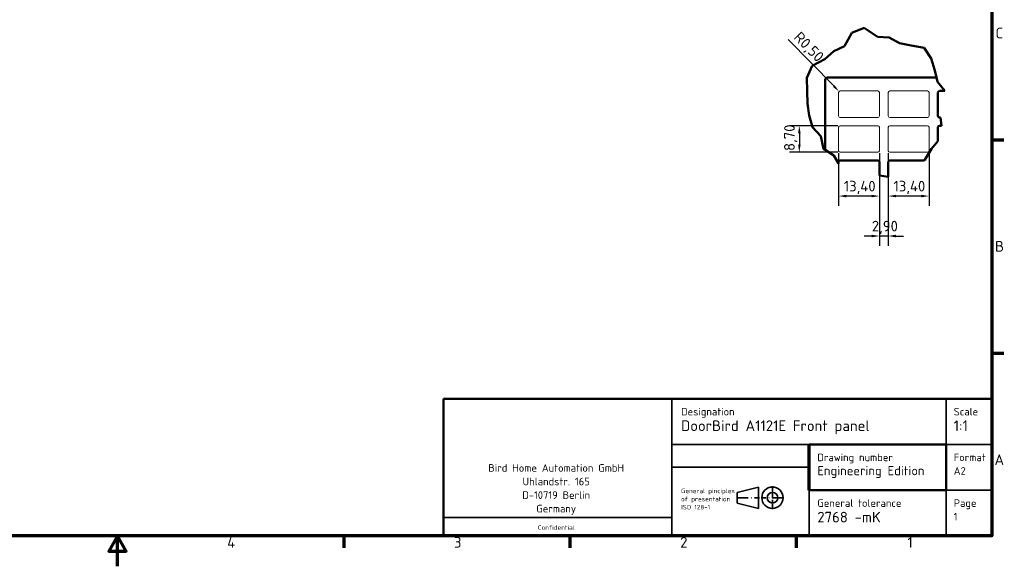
# Model space of a CAD drawing. Header units: millimetres. Extents: x 0 to 1188, y 0 to 840.
# Tile 17 of 19: x 530 to 1176, y 0 to 359. Entities that reach past the tile are written whole.
import ezdxf

# ---------------------------------------------------------------- set-up
doc = ezdxf.new("R2010")
doc.units = ezdxf.units.MM
doc.header["$LTSCALE"] = 2
doc.linetypes.add('CHAIN', pattern=[0.3543, 0.2362, -0.0295, 0.0591, -0.0295])
doc.linetypes.add('DASH_DOT', pattern=[0.37, 0.24, -0.06, 0.01, -0.06])
for name, color, linetype, lineweight in [('Bemaßung (ISO)', 7, 'Continuous', 25), ('Bruchlinie (ISO)', 7, 'Continuous', 50), ('Rahmen (ISO)', 7, 'Continuous', 70), ('Sichtbar (ISO)', 7, 'Continuous', 50), ('Titel (ISO)', 7, 'Continuous', 50)]:
    doc.layers.add(name, color=color, linetype=linetype, lineweight=lineweight)
doc.styles.add('Notiztext (DIN)', font='isocpeur.ttf')
doc.dimstyles.new('Standard (DIN)', dxfattribs={"dimscale": 2, "dimtxt": 3.5, "dimasz": 2.5, "dimexe": 3.175, "dimexo": 0.8, "dimgap": 0.8, "dimtad": 1, "dimrnd": 1e-08, "dimzin": 0, "dimtxsty": 'Notiztext (DIN)', "dimcen": 0.09, "dimdle": 10, "dimclrd": 256, "dimclre": 256, "dimclrt": 256, "dimadec": 0, "dimazin": 0, "dimtfac": 1, "dimtmove": 0, "dimatfit": 3, "dimfxl": 1, "dimtolj": 1, "dimtzin": 0, "dimlwd": -1, "dimlwe": -1, "dimarcsym": 0})

# ---------------------------------------------------------------- blocks, each defined once
blk = doc.blocks.new('Ränder Vorgaberahmen')
at = {"layer": 'Rahmen (ISO)'}
for p, q in [((584, 140), (587.9, 140)), ((584, 70), (587.9, 70)), ((371.25, 10), (371.25, 6.1)), ((445.5, 10), (445.5, 6.1)), ((519.75, 10), (519.75, 6.1))]:
    blk.add_line(p, q, dxfattribs=at)
at = {"layer": 'Rahmen (ISO)', "flags": 128}
for points in [[(10, 10), (10, 410), (584, 410), (584, 10), (10, 10)], [(297, 0), (297, 10), (294.11, 5), (299.89, 5), (297, 10)]]:
    blk.add_lwpolyline(points, dxfattribs=at)
at = {"layer": 'Rahmen (ISO)', "char_height": 3.5, "attachment_point": 7, "style": 'Notiztext (DIN)'}
for s, insert in [('C', (585.23, 173.25)), ('B', (585.05, 103.25)), ('A', (584.88, 33.25)), ('4', (333.03, 6.1)), ('3', (407.45, 6.1)), ('2', (481.7, 6.1)), ('1', (556.3, 6.1))]:
    blk.add_mtext(s, dxfattribs=dict(at, insert=insert))
blk = doc.blocks.new('Schriftfelder BHA')
at = {"layer": 'Titel (ISO)'}
for p, q in [((395.83, 100.42), (215.83, 100.42)), ((215.83, 100.42), (215.83, 55.42)), ((395.83, 55.42), (395.83, 100.42)), ((335.83, 85.42), (380.83, 85.42)), ((380.83, 85.42), (380.83, 70.42)), ((380.83, 70.42), (335.83, 70.42)), ((395.83, 55.42), (215.83, 55.42))]:
    blk.add_line(p, q, dxfattribs=at)
at = {"layer": 'Titel (ISO)', "lineweight": 35}
for p, q in [((335.83, 100.42), (290.83, 100.42)), ((290.83, 100.42), (290.83, 85.42)), ((380.83, 100.42), (335.83, 100.42)), ((380.83, 100.42), (380.83, 85.42)), ((380.83, 100.42), (395.83, 100.42)), ((290.83, 85.42), (395.83, 85.42)), ((290.83, 85.42), (290.83, 77.92)), ((380.83, 85.42), (380.83, 70.42)), ((335.83, 77.92), (290.83, 77.92)), ((290.83, 77.92), (290.83, 70.42)), ((312.28, 69.67), (319.28, 71.42)), ((319.28, 71.42), (319.28, 64.42)), ((290.83, 70.42), (290.83, 55.42)), ((312.28, 69.67), (312.28, 66.17)), ((380.83, 70.42), (335.83, 70.42)), ((335.83, 70.42), (335.83, 55.42)), ((380.83, 70.42), (395.83, 70.42)), ((380.83, 70.42), (380.83, 55.42)), ((312.28, 66.17), (319.28, 64.42)), ((290.83, 61.42), (215.83, 61.42))]:
    blk.add_line(p, q, dxfattribs=at)
at = {"layer": 'Titel (ISO)', "lineweight": 70}
blk.add_line((335.83, 70.42), (335.83, 85.42), dxfattribs=at)
at = {"layer": 'Titel (ISO)', "linetype": 'CHAIN', "lineweight": 35, "ltscale": 8.333956}
blk.add_line((323.83, 71.67), (323.83, 64.17), dxfattribs=at)
at = {"layer": 'Titel (ISO)', "linetype": 'DASH_DOT', "lineweight": 35, "ltscale": 7.980321}
for p, q in [((312.03, 67.92), (319.53, 67.92)), ((327.58, 67.92), (320.08, 67.92))]:
    blk.add_line(p, q, dxfattribs=at)
at = {"layer": 'Titel (ISO)', "lineweight": 35}
for radius in [3.5, 1.75]:
    blk.add_circle((323.83, 67.92), radius, dxfattribs=at)
at = {"layer": 'Titel (ISO)', "style": 'Notiztext (DIN)'}
for s, insert, char_height, attachment_point, line_spacing_factor in [('{\\H0.71429x;Designation\\P\\H1.4x;DoorBird A1121E Front panel }', (293.83, 97.42), 3.5, 1, 0.986474), ('{\\H0.71429x;Scale\\P\\H1.4x;1:1}', (383.33, 97.42), 3.5, 1, 0.986474), ('{\\H0.71429x;Drawing number\\P\\H1.2x;Engineering Edition}', (338.56, 82.42), 3.5, 1, 0.987666), ('\\fISOCPEUR|b0|i0;{\\H2.5000;Format\\P}\\fISOCPEUR|b0|i0;{\\H2.5000;A2}', (383.33, 82.42), 2.5, 1, 1.068348), ('\\fISOCPEUR|b0|i0;{\\H2.5000;Bird Home Automation GmbH\\P}\\fISOCPEUR|b0|i0;{\\H2.5000;Uhlandstr. 165\\P}\\fISOCPEUR|b0|i0;{\\H2.5000;D-10719 Berlin\\P}\\fISOCPEUR|b0|i0;{\\H2.5000;Germany\\P}', (252.83, 78.95), 2.5, 2, 1.068348), ('\\fISOCPEUR|b0|i0;{\\H1.5000;General pinciples\\P}\\fISOCPEUR|b0|i0;{\\H1.5000;of presentation\\P}\\fISOCPEUR|b0|i0;{\\H1.5000;ISO 128-1}', (293.83, 70.92), 1.5, 1, 1.068348), ('{\\H0.71429x;General tolerance\\P\\H1.4x;2768 -mK}', (338.56, 67.42), 3.5, 1, 0.986474), ('\\fISOCPEUR|b0|i0;{\\H2.5000;Page\\P}\\fISOCPEUR|b0|i0;{\\H2.5000;1}', (383.33, 67.42), 2.5, 1, 1.068348)]:
    blk.add_mtext(s, dxfattribs=dict(at, insert=insert, char_height=char_height, attachment_point=attachment_point, line_spacing_factor=line_spacing_factor))
at = {"layer": 'Titel (ISO)', "insert": (246.83, 58.92), "char_height": 1.5, "attachment_point": 1, "style": 'Notiztext (DIN)'}
blk.add_mtext('\\fISOCPEUR|b0|i0;{\\H1.5000;Confidential}', dxfattribs=at)
blk = doc.blocks.new('*D9')
at = {"layer": 'Bemaßung (ISO)', "transparency": 16777216}
for p, q in [((755.96, 490.18), (755.96, 375.18)), ((767.96, 488.61), (767.96, 375.18)), ((750.96, 381.53), (745.96, 381.53)), ((767.96, 381.53), (755.96, 381.53)), ((772.96, 381.53), (777.96, 381.53))]:
    blk.add_line(p, q, dxfattribs=at)
for points in [[(750.96, 382.37), (750.96, 380.7), (755.96, 381.53)], [(772.96, 382.37), (772.96, 380.7), (767.96, 381.53)]]:
    blk.add_solid(points, dxfattribs=at)
at = {"layer": 'Defpoints', "color": 0, "transparency": 16777216}
for p in [(755.96, 491.78), (767.96, 490.21), (755.96, 381.53)]:
    blk.add_point(p, dxfattribs=at)
at = {"layer": 'Bemaßung (ISO)', "transparency": 16777216, "insert": (761.96, 413.47), "char_height": 7, "attachment_point": 2, "style": 'Notiztext (DIN)'}
blk.add_mtext('\\A1;\\fISOCPEUR|b0|i0;{\\H7.0000;3,00 mm \\P}\\fISOCPEUR|b0|i0;{\\H7.0000;0.12 in\\P}\\fISOCPEUR|b0|i0;{\\H7.0000;Panel thickness}', dxfattribs=at)
blk = doc.blocks.new('*D26')
at = {"layer": 'Bemaßung (ISO)', "transparency": 16777216}
blk.add_line((1034.2, 345.71), (1064.2, 315.25), dxfattribs=at)
blk.add_solid([(1064.79, 315.84), (1063.61, 314.67), (1067.71, 311.69)], dxfattribs=at)
at = {"layer": 'Defpoints', "color": 0, "transparency": 16777216}
for p in [(1067.71, 311.69), (1068.41, 310.98)]:
    blk.add_point(p, dxfattribs=at)
at = {"layer": 'Bemaßung (ISO)', "transparency": 16777216, "insert": (1042.44, 351.59), "char_height": 7, "attachment_point": 1, "rotation": 314.57345, "style": 'Notiztext (DIN)'}
blk.add_mtext('\\A1;R0,50', dxfattribs=at)
blk = doc.blocks.new('*D27')
at = {"layer": 'Bemaßung (ISO)', "transparency": 16777216}
for p, q in [((1066.81, 289.18), (1035.29, 289.18)), ((1041.64, 284.18), (1041.64, 276.78)), ((1066.81, 271.78), (1035.29, 271.78))]:
    blk.add_line(p, q, dxfattribs=at)
for points in [[(1040.81, 284.18), (1042.47, 284.18), (1041.64, 289.18)], [(1040.81, 276.78), (1042.47, 276.78), (1041.64, 271.78)]]:
    blk.add_solid(points, dxfattribs=at)
at = {"layer": 'Defpoints', "color": 0, "transparency": 16777216}
for p in [(1068.41, 289.18), (1041.64, 271.78), (1068.41, 271.78)]:
    blk.add_point(p, dxfattribs=at)
at = {"layer": 'Bemaßung (ISO)', "transparency": 16777216, "insert": (1031.64, 272.6), "char_height": 7, "attachment_point": 1, "rotation": 90, "style": 'Notiztext (DIN)'}
blk.add_mtext('\\A1;8,70', dxfattribs=at)
blk = doc.blocks.new('*D28')
at = {"layer": 'Bemaßung (ISO)', "transparency": 16777216}
for p, q in [((1067.41, 271.18), (1067.41, 236.66)), ((1094.21, 271.18), (1094.21, 236.66)), ((1089.21, 243.01), (1072.41, 243.01))]:
    blk.add_line(p, q, dxfattribs=at)
for points in [[(1072.41, 243.85), (1072.41, 242.18), (1067.41, 243.01)], [(1089.21, 243.85), (1089.21, 242.18), (1094.21, 243.01)]]:
    blk.add_solid(points, dxfattribs=at)
at = {"layer": 'Defpoints', "color": 0, "transparency": 16777216}
for p in [(1067.41, 272.78), (1094.21, 272.78), (1067.41, 243.01)]:
    blk.add_point(p, dxfattribs=at)
at = {"layer": 'Bemaßung (ISO)', "transparency": 16777216, "insert": (1070.84, 253.01), "char_height": 7, "attachment_point": 1, "style": 'Notiztext (DIN)'}
blk.add_mtext('\\A1;13,40', dxfattribs=at)
blk = doc.blocks.new('*D29')
at = {"layer": 'Bemaßung (ISO)', "transparency": 16777216}
for p, q in [((1100.01, 271.18), (1100.01, 236.66)), ((1126.81, 271.18), (1126.81, 236.66)), ((1121.81, 243.01), (1105.01, 243.01))]:
    blk.add_line(p, q, dxfattribs=at)
for points in [[(1105.01, 243.85), (1105.01, 242.18), (1100.01, 243.01)], [(1121.81, 243.85), (1121.81, 242.18), (1126.81, 243.01)]]:
    blk.add_solid(points, dxfattribs=at)
at = {"layer": 'Defpoints', "color": 0, "transparency": 16777216}
for p in [(1100.01, 272.78), (1126.81, 272.78), (1100.01, 243.01)]:
    blk.add_point(p, dxfattribs=at)
at = {"layer": 'Bemaßung (ISO)', "transparency": 16777216, "insert": (1103.44, 253.01), "char_height": 7, "attachment_point": 1, "style": 'Notiztext (DIN)'}
blk.add_mtext('\\A1;13,40', dxfattribs=at)
blk = doc.blocks.new('*D30')
at = {"layer": 'Bemaßung (ISO)', "transparency": 16777216}
for p, q in [((1094.21, 271.18), (1094.21, 210.43)), ((1100.01, 271.18), (1100.01, 210.43)), ((1089.21, 216.78), (1084.21, 216.78)), ((1100.01, 216.78), (1094.21, 216.78)), ((1105.01, 216.78), (1110.01, 216.78))]:
    blk.add_line(p, q, dxfattribs=at)
for points in [[(1089.21, 217.61), (1089.21, 215.94), (1094.21, 216.78)], [(1105.01, 217.61), (1105.01, 215.94), (1100.01, 216.78)]]:
    blk.add_solid(points, dxfattribs=at)
at = {"layer": 'Defpoints', "color": 0, "transparency": 16777216}
for p in [(1094.21, 272.78), (1100.01, 272.78), (1094.21, 216.78)]:
    blk.add_point(p, dxfattribs=at)
at = {"layer": 'Bemaßung (ISO)', "transparency": 16777216, "insert": (1089.24, 226.78), "char_height": 7, "attachment_point": 1, "style": 'Notiztext (DIN)'}
blk.add_mtext('\\A1;2,90', dxfattribs=at)

msp = doc.modelspace()

# ---------------------------------------------------------------- linework, layer by layer
at = {"layer": 'Bruchlinie (ISO)'}
for p, q in [((1071.2629, 341.3765), (1076.1019, 350.1229)), ((1076.1019, 350.1229), (1084.1976, 353.5275)), ((1084.1976, 353.5275), (1092.9695, 347.5996)), ((1092.9695, 347.5996), (1100.5985, 347.0462)), ((1100.5985, 347.0462), (1107.3645, 343.3298)), ((1107.3645, 343.3298), (1114.9562, 341.8619)), ((1058.303, 332.8683), (1064.2199, 338.042)), ((1064.2199, 338.042), (1071.2629, 341.3765)), ((1114.9562, 341.8619), (1123.5923, 340.2745)), ((1123.5923, 340.2745), (1128.184, 333.3282)), ((1050.1385, 328.5082), (1058.303, 332.8683)), ((1128.184, 333.3282), (1130.5999, 325.5056)), ((1046.6104, 320.653), (1050.1385, 328.5082)), ((1130.5999, 325.5056), (1131.6206, 320.8779)), ((1046.7614, 311.9274), (1046.6104, 320.653)), ((1131.6206, 320.8779), (1132.2394, 318.0728)), ((1132.2394, 318.0728), (1137.2037, 311.9779)), ((1047.0911, 303.7797), (1046.7614, 311.9274)), ((1048.1321, 295.8736), (1047.0911, 303.7797)), ((1050.3304, 288.2603), (1048.1321, 295.8736)), ((1134.303, 294.5779), (1135.0518, 289.1779)), ((1055.7909, 282.3146), (1050.3304, 288.2603)), ((1057.492, 274.0106), (1055.7909, 282.3146)), ((1132.6113, 278.9578), (1128.4105, 274.0411)), ((1058.5113, 273.3449), (1057.492, 274.0106)), ((1064.2735, 269.5812), (1058.5113, 273.3449)), ((1128.4105, 274.0411), (1124.0994, 266.6805)), ((1067.4113, 264.4669), (1064.2735, 269.5812)), ((1124.0994, 266.6805), (1123.7238, 266.3779)), ((1100.0113, 255.5382), (1094.2113, 256.5123))]:
    msp.add_line(p, q, dxfattribs=at)
at = {"layer": 'Sichtbar (ISO)'}
for p, q in [((1058.5113, 273.3449), (1058.5113, 318.8779)), ((1060.5113, 320.8779), (1131.6206, 320.8779)), ((1132.6113, 310.9779), (1132.6113, 295.5779)), ((1137.2037, 311.9779), (1133.6113, 311.9779)), ((1133.6113, 294.5779), (1134.303, 294.5779)), ((1132.6113, 288.1779), (1132.6113, 278.9578)), ((1135.0518, 289.1779), (1133.6113, 289.1779)), ((1067.4113, 265.3779), (1067.4113, 264.4669)), ((1093.2113, 266.3779), (1068.4113, 266.3779)), ((1094.2113, 256.5123), (1094.2113, 265.3779)), ((1100.0113, 265.3779), (1100.0113, 255.5382)), ((1123.7238, 266.3779), (1101.0113, 266.3779))]:
    msp.add_line(p, q, dxfattribs=at)
at = {"layer": 'Sichtbar (ISO)', "lineweight": 18}
for p, q in [((1067.4113, 310.9779), (1067.4113, 295.5779)), ((1093.2113, 311.9779), (1068.4113, 311.9779)), ((1094.2113, 295.5779), (1094.2113, 310.9779)), ((1100.0113, 310.9779), (1100.0113, 295.5779)), ((1125.8113, 311.9779), (1101.0113, 311.9779)), ((1126.8113, 295.5779), (1126.8113, 310.9779)), ((1068.4113, 294.5779), (1093.2113, 294.5779)), ((1101.0113, 294.5779), (1125.8113, 294.5779)), ((1067.4113, 288.1779), (1067.4113, 272.7779)), ((1093.2113, 289.1779), (1068.4113, 289.1779)), ((1094.2113, 272.7779), (1094.2113, 288.1779)), ((1100.0113, 288.1779), (1100.0113, 272.7779)), ((1125.8113, 289.1779), (1101.0113, 289.1779)), ((1126.8113, 272.7779), (1126.8113, 288.1779)), ((1068.4113, 271.7779), (1093.2113, 271.7779)), ((1101.0113, 271.7779), (1125.8113, 271.7779))]:
    msp.add_line(p, q, dxfattribs=at)
at = {"layer": 'Sichtbar (ISO)'}
for centre, radius, start, end in [((1060.5113, 318.8779), 2, 90, 180), ((1133.6113, 310.9779), 1, 90, 180), ((1133.6113, 295.5779), 1, 180, 270), ((1133.6113, 288.1779), 1, 90, 180), ((1068.4113, 265.3779), 1, 90, 180), ((1093.2113, 265.3779), 1, 0, 90), ((1101.0113, 265.3779), 1, 90, 180)]:
    msp.add_arc(centre, radius, start, end, dxfattribs=at)
at = {"layer": 'Sichtbar (ISO)', "lineweight": 18}
for centre, start, end in [((1068.4113, 310.9779), 90, 180), ((1093.2113, 310.9779), 0, 90), ((1101.0113, 310.9779), 90, 180), ((1125.8113, 310.9779), 0, 90), ((1068.4113, 295.5779), 180, 270), ((1093.2113, 295.5779), 270, 0), ((1101.0113, 295.5779), 180, 270), ((1125.8113, 295.5779), 270, 0), ((1068.4113, 288.1779), 90, 180), ((1093.2113, 288.1779), 0, 90), ((1101.0113, 288.1779), 90, 180), ((1125.8113, 288.1779), 0, 90), ((1068.4113, 272.7779), 180, 270), ((1093.2113, 272.7779), 270, 0), ((1101.0113, 272.7779), 180, 270), ((1125.8113, 272.7779), 270, 0)]:
    msp.add_arc(centre, 1, start, end, dxfattribs=at)

# ---------------------------------------------------------------- block references
at = {"xscale": 2, "yscale": 2, "zscale": 2}
for name, p in [('Ränder Vorgaberahmen', (0, 0)), ('Schriftfelder BHA', (376.3391, -90.8468))]:
    msp.add_blockref(name, p, dxfattribs=at)

# ---------------------------------------------------------------- dimensions: what is measured, and where the dimension line sits
at = {"layer": 'Bemaßung (ISO)'}
dim = msp.add_linear_dim(base=(755.9634, 381.5323), p1=(767.9634, 490.2149), p2=(755.9634, 491.7767), angle=180, text='\\fISOCPEUR|b0|i0;{\\H7.0000;<> mm \\P}\\fISOCPEUR|b0|i0;{\\H7.0000;0.12 in\\P}\\fISOCPEUR|b0|i0;{\\H7.0000;Panel thickness}', dimstyle='Standard (DIN)', override={"dimgap": 0.8, "dimdec": 2, "dimlfac": 0.25, "dimtol": 0, "dimlim": 0, "dimtp": 0, "dimtm": 0, "dimtdec": 2, "dimtofl": 1, "dimatfit": 1, "dimtvp": -0.333333}, dxfattribs=at)
dim.commit()
dim.dimension.update_dxf_attribs({"geometry": '*D9', "text_midpoint": (761.9634, 381.5323), "dimtype": 160})
dim = msp.add_radius_dim(center=(1068.4113, 310.9779), mpoint=(1067.7095, 311.6902), dimstyle='Standard (DIN)', override={"dimgap": 0.8, "dimdec": 2, "dimlfac": 0.5, "dimcen": 0, "dimtol": 0, "dimlim": 0, "dimtp": 0, "dimtm": 0, "dimtdec": 2, "dimtofl": 0}, dxfattribs=at)
dim.commit()
dim.dimension.update_dxf_attribs({"geometry": '*D26', "text_midpoint": (1042.8106, 336.9627), "dimtype": 164})
for base, p1, p2, angle, override, picture, middle in [((1041.6413, 271.7779), (1068.4113, 289.1779), (1068.4113, 271.7779), 90, {"dimgap": 0.8, "dimdec": 2, "dimlfac": 0.5, "dimtol": 0, "dimlim": 0, "dimtp": 0, "dimtm": 0, "dimtdec": 2, "dimtofl": 0, "dimatfit": 1}, '*D27', (1041.6413, 280.4779)), ((1094.2113, 216.7779), (1100.0113, 272.7779), (1094.2113, 272.7779), 180, {"dimgap": 0.8, "dimdec": 2, "dimlfac": 0.5, "dimtol": 0, "dimlim": 0, "dimtp": 0, "dimtm": 0, "dimtdec": 2, "dimtofl": 1, "dimatfit": 1}, '*D30', (1097.1113, 216.7779))]:
    dim = msp.add_linear_dim(base=base, p1=p1, p2=p2, angle=angle, dimstyle='Standard (DIN)', override=override, dxfattribs=at)
    dim.commit()
    dim.dimension.update_dxf_attribs({"geometry": picture, "text_midpoint": middle, "dimtype": 160})
for base, p1, p2, picture, middle in [((1067.4113, 243.0139), (1094.2113, 272.7779), (1067.4113, 272.7779), '*D28', (1080.8113, 243.0139)), ((1100.0113, 243.0139), (1126.8113, 272.7779), (1100.0113, 272.7779), '*D29', (1113.4113, 243.0139))]:
    dim = msp.add_linear_dim(base=base, p1=p1, p2=p2, dimstyle='Standard (DIN)', override={"dimgap": 0.8, "dimdec": 2, "dimlfac": 0.5, "dimtol": 0, "dimlim": 0, "dimtp": 0, "dimtm": 0, "dimtdec": 2, "dimtofl": 0, "dimatfit": 1}, dxfattribs=at)
    dim.commit()
    dim.dimension.update_dxf_attribs({"geometry": picture, "text_midpoint": middle, "dimtype": 160})

doc.saveas('drawing.dxf')
